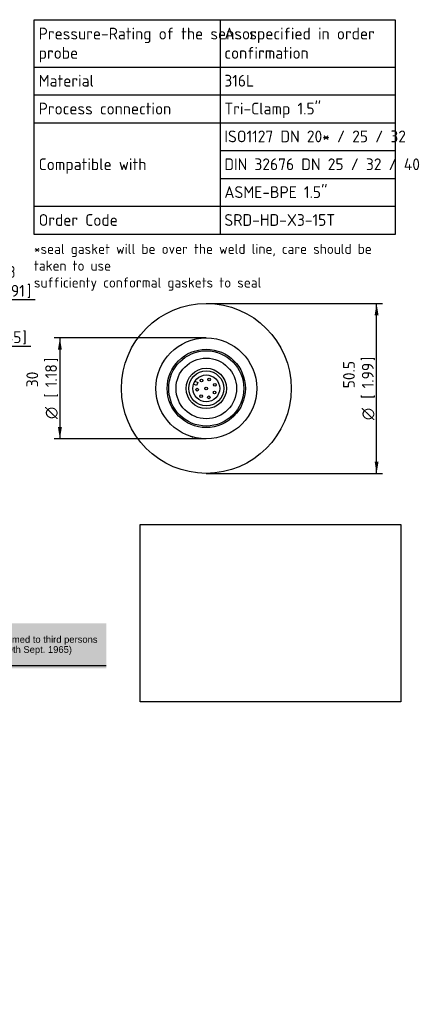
# Model space of a CAD drawing. Header units: millimetres. Extents: x 0 to 298, y -88 to 204.
# Tile 4 of 4: x 182 to 298, y -88 to 204. Entities that reach past the tile are written whole.
import ezdxf
from ezdxf.entities.mleader import LeaderData, LeaderLine
from ezdxf.enums import TextEntityAlignment as Align
from ezdxf.math import Vec2, Vec3

# ---------------------------------------------------------------- set-up
doc = ezdxf.new("R2010")
doc.units = ezdxf.units.MM
doc.layers.add('Default', color=7, linetype='Continuous')
doc.layers.add('SRD-HS-X3-15T', color=7, linetype='Continuous')
doc.styles.add('SEACAD_Solid_Edge_ISO', font='seiso.ttf')
doc.styles.add('SEACAD_Solid_Edge_ISO1_Symbols', font='semeci1.ttf')
doc.dimstyles.new('Rheonics_Publish', dxfattribs={"dimtxt": 3.5, "dimasz": 3.5, "dimexe": 1.75, "dimexo": 0, "dimgap": 0.875, "dimtad": 1, "dimdec": 1, "dimdsep": 46, "dimtxsty": 'SEACAD_Solid_Edge_ISO', "dimblk1": '_SE_FILLED', "dimblk2": '_SE_FILLED', "dimsah": 1, "dimcen": 1.75, "dimazin": 0, "dimtfac": 0.5, "dimtdec": 3, "dimtmove": 0, "dimatfit": 3, "dimfxl": 1, "dimarcsym": 0})
picture_1 = doc.add_image_def('image1.jpg', size_in_pixel=(1363, 928))

# ---------------------------------------------------------------- blocks, each defined once
blk = doc.blocks.new('SE')
at = {"layer": 'Default', "color": 7, "linetype": 'Continuous'}
for p, q in [((241.95, 204.39), (241.95, 190.31)), ((186.64, 190.31), (294.01, 190.31)), ((241.95, 190.31), (241.95, 182.03)), ((186.64, 182.03), (294.01, 182.03)), ((241.95, 182.03), (241.95, 173.76)), ((186.64, 173.76), (294.01, 173.76)), ((241.95, 173.76), (241.95, 165.48)), ((241.95, 165.48), (294.01, 165.48)), ((241.95, 165.48), (241.95, 157.2)), ((241.95, 157.2), (294.01, 157.2)), ((241.95, 157.2), (241.95, 148.92)), ((186.64, 148.92), (294.01, 148.92)), ((241.95, 148.92), (241.95, 140.57))]:
    blk.add_line(p, q, dxfattribs=at)
blk.add_lwpolyline([(186.64, 140.57), (186.64, 204.39), (294.01, 204.39), (294.01, 140.57), (186.64, 140.57)], dxfattribs=at)
at = {"layer": 'Default', "color": 7, "linetype": 'Continuous', "style": 'SEACAD_Solid_Edge_ISO'}
for s, p in [('Pressure-Rating of the sensor', (187.99, 202.01)), ('As specified in order', (243.23, 202.01)), ('probe', (187.99, 196.28)), ('confirmation', (243.23, 196.28)), ('Material', (187.99, 188)), ('316L', (243.23, 188)), ('Process connection', (187.99, 179.72)), ('Tri-Clamp 1.5"', (243.23, 179.72)), ('ISO1127 DN 20* / 25 / 32', (243.23, 171.45)), ('Compatible with', (187.99, 163.17)), ('DIN 32676 DN 25 / 32 / 40', (243.23, 163.17)), ('ASME-BPE 1.5"', (243.23, 154.89)), ('Order Code', (187.99, 146.61)), ('SRD-HD-X3-15T', (243.23, 146.61))]:
    blk.add_text(s, height=3.5, dxfattribs=at).set_placement(p, align=Align.TOP_LEFT)
blk = doc.blocks.new('SE3')
at = {"layer": 'SRD-HS-X3-15T', "color": 7, "linetype": 'Continuous'}
for p, q in [((234.48, 96.95), (235.36, 96.53)), ((234.93, 95.63), (234.05, 96.04)), ((235.36, 96.53), (234.93, 95.63))]:
    blk.add_line(p, q, dxfattribs=at)
for centre, radius in [((237.85, 94.8), 25.25), ((237.85, 94.8), 15), ((237.85, 94.8), 11.64), ((237.85, 94.8), 11.18), ((237.85, 94.8), 9), ((237.85, 94.8), 6), ((237.85, 94.8), 5.2), ((237.85, 94.8), 4), ((236.41, 97.14), 0.4), ((238.67, 97.42), 0.4), ((235.13, 94.43), 0.4), ((237.85, 94.8), 0.4), ((240.34, 93.62), 0.4), ((240.37, 95.9), 0.4), ((236.34, 92.5), 0.4), ((238.6, 92.15), 0.4)]:
    blk.add_circle(centre, radius, dxfattribs=at)
blk.add_arc((237.85, 94.8), 15, 251.3602, 254.4988, dxfattribs=at)
blk = doc.blocks.new('DMBLK2')
at = {"layer": 'Default', "linetype": 'Continuous'}
for points in [[(145.21, 106.8), (145.21, 107.97), (141.71, 107.38)], [(152.11, 106.8), (155.61, 107.38), (152.11, 107.97)]]:
    blk.add_hatch(color=7, dxfattribs=at).paths.add_polyline_path(points)
at = {"layer": 'Default', "color": 7, "linetype": 'Continuous'}
blk.add_line((141.71, 107.38), (185.66, 107.38), dxfattribs=at)
for s, style, p in [('14', 'SEACAD_Solid_Edge_ISO', (174.73, 117.36)), ('O', 'SEACAD_Solid_Edge_ISO1_Symbols', (165.28, 111.76)), ('[', 'SEACAD_Solid_Edge_ISO', (171.62, 111.76)), ('0.55', 'SEACAD_Solid_Edge_ISO', (174.73, 111.76)), (']', 'SEACAD_Solid_Edge_ISO', (183.16, 111.76))]:
    blk.add_text(s, height=3.5, dxfattribs=dict(at, style=style)).set_placement(p, align=Align.TOP_LEFT)
blk = doc.blocks.new('_SE_FILLED')
at = {"color": 0}
blk.add_line((0, 0), (-1, 0), dxfattribs=at)
blk.add_solid([(0, 0), (-1, -0.1665), (-1, 0.1665), (0, 0)], dxfattribs=at)
blk = doc.blocks.new('DMBLK4')
at = {"layer": 'Default', "linetype": 'Continuous'}
for points in [[(193.73, 106.3), (194.9, 106.3), (194.31, 109.8)], [(193.73, 83.3), (194.31, 79.8), (194.9, 83.3)]]:
    blk.add_hatch(color=7, dxfattribs=at).paths.add_polyline_path(points)
at = {"layer": 'Default', "color": 7, "linetype": 'Continuous'}
for p, q in [((237.85, 109.8), (192.56, 109.8)), ((194.31, 109.8), (194.31, 79.8)), ((237.85, 79.8), (192.56, 79.8))]:
    blk.add_line(p, q, dxfattribs=at)
for s, style, p in [(']', 'SEACAD_Solid_Edge_ISO', (189.94, 102.62)), ('1.18', 'SEACAD_Solid_Edge_ISO', (189.94, 95.15)), ('30', 'SEACAD_Solid_Edge_ISO', (184.34, 95.15)), ('[', 'SEACAD_Solid_Edge_ISO', (189.94, 92.04)), ('O', 'SEACAD_Solid_Edge_ISO1_Symbols', (189.94, 85.7))]:
    blk.add_text(s, height=3.5, rotation=90, dxfattribs=dict(at, style=style)).set_placement(p, align=Align.TOP_LEFT)
blk = doc.blocks.new('DMBLK5')
at = {"layer": 'Default', "linetype": 'Continuous'}
for points in [[(289.1, 116.55), (288.51, 120.05), (287.93, 116.55)], [(289.1, 73.05), (287.93, 73.05), (288.51, 69.55)]]:
    blk.add_hatch(color=7, dxfattribs=at).paths.add_polyline_path(points)
at = {"layer": 'Default', "color": 7, "linetype": 'Continuous'}
for p, q in [((237.85, 120.05), (290.26, 120.05)), ((288.51, 69.55), (288.51, 120.05)), ((237.85, 69.55), (290.26, 69.55))]:
    blk.add_line(p, q, dxfattribs=at)
for s, style, p in [('50.5', 'SEACAD_Solid_Edge_ISO', (278.54, 94.83)), (']', 'SEACAD_Solid_Edge_ISO', (284.14, 102.94)), ('1.99', 'SEACAD_Solid_Edge_ISO', (284.14, 94.83)), ('[', 'SEACAD_Solid_Edge_ISO', (284.14, 91.72)), ('O', 'SEACAD_Solid_Edge_ISO1_Symbols', (284.14, 85.38))]:
    blk.add_text(s, height=3.5, rotation=90, dxfattribs=dict(at, style=style)).set_placement(p, align=Align.TOP_LEFT)
blk = doc.blocks.new('DMBLK10')
at = {"layer": 'Default', "linetype": 'Continuous'}
for points in [[(140.67, 120.6), (140.67, 121.77), (137.17, 121.19)], [(156.66, 120.6), (160.16, 121.19), (156.66, 121.77)]]:
    blk.add_hatch(color=7, dxfattribs=at).paths.add_polyline_path(points)
at = {"layer": 'Default', "color": 7, "linetype": 'Continuous'}
for p, q in [((137.17, 131.54), (137.17, 119.44)), ((160.16, 131.54), (160.16, 119.44)), ((137.17, 121.19), (187, 121.19))]:
    blk.add_line(p, q, dxfattribs=at)
for s, style, p in [('23', 'SEACAD_Solid_Edge_ISO', (176.47, 131.16)), ('[', 'SEACAD_Solid_Edge_ISO', (173.37, 125.56)), (']', 'SEACAD_Solid_Edge_ISO', (184.5, 125.56)), ('O', 'SEACAD_Solid_Edge_ISO1_Symbols', (167.02, 125.56)), ('0.91', 'SEACAD_Solid_Edge_ISO', (176.47, 125.56))]:
    blk.add_text(s, height=3.5, dxfattribs=dict(at, style=style)).set_placement(p, align=Align.TOP_LEFT)
blk = doc.blocks.new('_DOT')
at = {"color": 0}
blk.add_line((0, 0), (-1, 0), dxfattribs=at)
at = {"color": 0, "const_width": 0.333}
blk.add_lwpolyline([(-0.1665, 0, 1), (0.1665, 0, 1)], format="xyb", close=True, dxfattribs=at)

msp = doc.modelspace()

# ---------------------------------------------------------------- hatches: boundary and pattern name
at = {"layer": 'Default', "linetype": 'Continuous'}
msp.add_hatch(color=7, dxfattribs=at).paths.add_polyline_path([(208.11, 25.02), (0.23, 25.02), (0.23, 11.56), (208.11, 11.56)])

# ---------------------------------------------------------------- linework, layer by layer
at = {"layer": 'Default', "color": 7, "linetype": 'Continuous'}
msp.add_line((208.11, 12.36), (0.23, 12.36), dxfattribs=at)

# ---------------------------------------------------------------- block references
at = {"layer": 'Default'}
for name in ['SE', 'SE3']:
    msp.add_blockref(name, (0, 0), dxfattribs=at)

# ---------------------------------------------------------------- texts
at = {"layer": 'Default', "insert": (186.6, 137.77), "char_height": 3, "width": 105.8191, "attachment_point": 1}
msp.add_mtext('{\\fSolid Edge ISO|b0||i0||c0|p34;\\C7;\\H3.;\\W1.;*seal gasket will be over the weld line, care should be taken to use \\P}{\\fSolid Edge ISO|b0||i0||c0|p34;\\C7;\\H3.;\\W1.;sufficienty conformal gaskets to seal}', dxfattribs=at)

# ---------------------------------------------------------------- dimensions: what is measured, and where the dimension line sits
at = {"layer": 'Default', "color": 7, "linetype": 'Continuous'}
for base, p1, p2, angle, text, override, picture, middle in [((137.17, 121.19), (137.17, 131.54), (160.16, 131.54), 0, '\\A1;%%C <> ', {"dimpost": '\\X'}, 'DMBLK10', (165.8, 121.19)), ((141.71, 107.38), (141.71, 125.45), (155.61, 125.45), 0, '\\A1;%%C <>', {"dimdec": 0, "dimpost": '\\X'}, 'DMBLK2', (164.05, 107.38)), ((288.51, 120.05), (237.85, 69.55), (237.85, 120.05), 90, '\\A1;%%C <>', {"dimpost": '\\X', "dimtolj": 1}, 'DMBLK5', (288.51, 94.8)), ((194.31, 79.8), (237.85, 109.8), (237.85, 79.8), 270, '\\A1;%%C <>', {"dimpost": '\\X', "dimtolj": 1}, 'DMBLK4', (194.31, 94.8))]:
    dim = msp.add_linear_dim(base=base, p1=p1, p2=p2, angle=angle, text=text, dimstyle='Rheonics_Publish', override=override, dxfattribs=at)
    dim.commit()
    dim.dimension.update_dxf_attribs({"geometry": picture, "text_midpoint": middle, "dimtype": 161})

# ---------------------------------------------------------------- pictures from other files: only their frames are drawn
image = msp.add_image(picture_1, insert=(218.17, 1.62), size_in_units=(77.52, 52.78))
image.dxf.flags = 7

# ---------------------------------------------------------------- leaders
ml = msp.add_multileader_mtext('Standard', dxfattribs=at)
ml.set_content('{\\pxsm0.9;\\fArial|b0||i0||c0|p34;\\W1.;This drawing remains property of rheonics. It may be neither copied nor informed to third persons \\Por competitors without our approval. ( 2 § paragraph 1 fig.7 copyright act of 9th Sept. 1965)\\P}', color=256)
ml.set_leader_properties()
ml.set_arrow_properties(name='DOT')
ml.build(insert=Vec2(0, 0))
ml.multileader.update_dxf_attribs({"leader_type": 0, "dogleg_length": 0, "arrow_head_size": 2})
ctx = ml.context
ctx.base_point, ctx.char_height, ctx.arrow_head_size, ctx.landing_gap_size = Vec3(83.63, 19.91), 2, 2, 0.7
ctx.mtext.insert = Vec3(85.63, 21.2)

doc.saveas('drawing.dxf')
